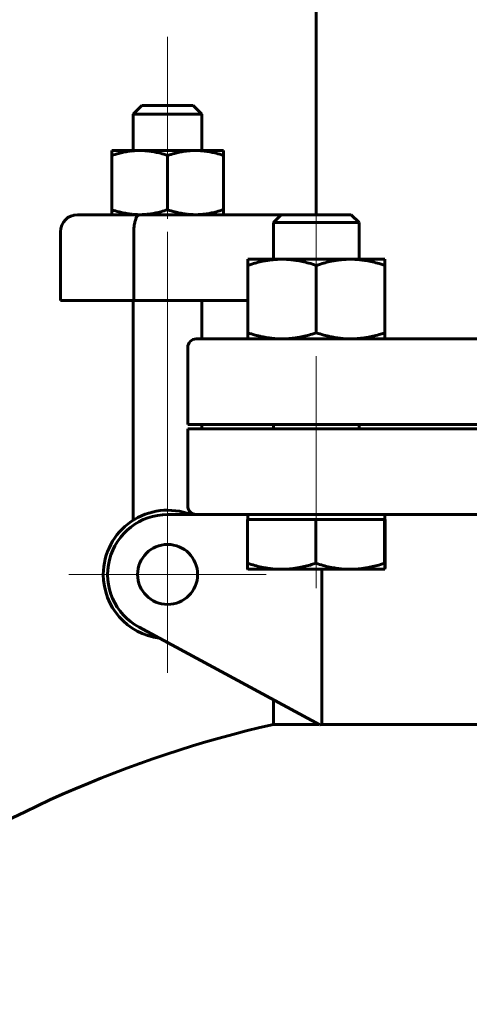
# Model space of a CAD drawing. Header units: millimetres. Extents: x 0 to 594, y 0 to 420.
# Tile 17 of 23: x 400 to 413, y 258 to 287. Entities that reach past the tile are written whole.
import ezdxf

# ---------------------------------------------------------------- set-up
doc = ezdxf.new("R2010")
doc.units = ezdxf.units.MM
for name, pattern in [('K5LT_AXLED', [12, 7.5, -1.5, 1.5, -1.5]), ('K5LT_BASIC', [0]), ('K5LT_THIN', [0])]:
    doc.linetypes.add(name, pattern=pattern)
doc.layers.add('Системный слой', color=7, linetype='Continuous')
doc.layers.add('Системный слой (1)', color=7, linetype='Continuous', true_color=0x6c6c6c)
doc.styles.add('KDIMTEXTSTYLE', font='txt', dxfattribs={"width": 0.96, "oblique": 15, "height": 5})
doc.styles.add('KTEXTSTYLE', font='txt', dxfattribs={"width": 0.96, "height": 5})
doc.dimstyles.new('KDIMSTYLE (0.25)', dxfattribs={"dimtxt": 5, "dimasz": 1, "dimexe": 2, "dimexo": 0, "dimgap": 1, "dimtad": 1, "dimlfac": 4, "dimtxsty": 'KDIMTEXTSTYLE', "dimsah": 1, "dimcen": 0, "dimdle": 1, "dimadec": 0, "dimazin": 0, "dimtfac": 0.667, "dimtmove": 0, "dimatfit": 3, "dimfxl": 1, "dimtvp": 1, "dimtolj": 1, "dimtzin": 0, "dimarcsym": 0})

# ---------------------------------------------------------------- blocks, each defined once
blk = doc.blocks.new('U47')
at = {"layer": 'Системный слой (1)', "color": 143, "linetype": 'K5LT_BASIC', "lineweight": 60, "true_color": 0x33acca}
for p, q in [((407.387, 277.892), (413.388, 277.892)), ((413.387, 277.892), (413.4, 277.892))]:
    blk.add_line(p, q, dxfattribs=at)
blk = doc.blocks.new('U49')
at = {"layer": 'Системный слой (1)', "color": 143, "linetype": 'K5LT_BASIC', "lineweight": 60, "true_color": 0x33acca}
for p, q in [((405.301, 277.892), (405.301, 279.017)), ((405.301, 275.267), (405.301, 275.392))]:
    blk.add_line(p, q, dxfattribs=at)
blk = doc.blocks.new('U50')
at = {"layer": 'Системный слой (1)', "color": 143, "linetype": 'K5LT_BASIC', "lineweight": 60, "true_color": 0x33acca}
for p, q in [((414.012, 266.639), (408.796, 266.639)), ((420.979, 266.639), (415.762, 266.639))]:
    blk.add_line(p, q, dxfattribs=at)
blk = doc.blocks.new('U54')
at = {"layer": 'Системный слой (1)', "color": 143, "linetype": 'K5LT_BASIC', "lineweight": 60, "true_color": 0x33acca}
blk.add_arc((414.887, 233.733), 33.75, 102.8396, 146.6923, dxfattribs=at)
blk = doc.blocks.new('U59')
at = {"layer": 'Системный слой (1)', "color": 143, "linetype": 'K5LT_BASIC', "lineweight": 60, "true_color": 0x33acca}
for p, q in [((410.641, 271.229), (410.644, 271.32)), ((410.644, 271.32), (410.644, 271.345)), ((410.637, 271.167), (410.639, 271.179)), ((410.637, 271.167), (410.637, 271.167)), ((410.639, 271.179), (410.641, 271.229))]:
    blk.add_line(p, q, dxfattribs=at)
blk = doc.blocks.new('U70')
at = {"layer": 'Системный слой (1)', "color": 143, "linetype": 'K5LT_BASIC', "lineweight": 60, "true_color": 0x33acca}
for p, q in [((407.751, 281.517), (407.617, 281.517)), ((409.657, 281.517), (407.751, 281.517))]:
    blk.add_line(p, q, dxfattribs=at)
blk = doc.blocks.new('U77')
at = {"layer": 'Системный слой (1)', "color": 30, "linetype": 'K5LT_AXLED', "lineweight": 18, "true_color": 0xff8000}
for q in [(404.301, 273.892), (401.426, 271.017), (407.176, 271.017), (404.301, 268.142)]:
    blk.add_line((404.301, 271.017), q, dxfattribs=at)
blk = doc.blocks.new('D3')
at = {"layer": 'Системный слой (1)'}
for points in [[(445.548, 195.264), (449.279, 198.657), (444.797, 196.345), (445.583, 196.09)], [(380.496, 150.876), (384.978, 153.188), (384.192, 153.443), (384.227, 154.269)]]:
    blk.add_hatch(color=7, dxfattribs=at).paths.add_polyline_path(points)
at = {"layer": 'Системный слой (1)', "color": 7, "linetype": 'K5LT_THIN', "lineweight": 18, "true_color": 0xffffff}
for p, q in [((449.279, 198.657), (462.205, 207.636)), ((462.205, 207.636), (479.931, 207.636)), ((380.496, 150.876), (449.279, 198.657)), ((444.797, 196.345), (449.279, 198.657)), ((449.279, 198.657), (445.548, 195.264)), ((445.583, 196.09), (444.797, 196.345)), ((445.548, 195.264), (445.583, 196.09)), ((380.496, 150.876), (384.227, 154.269)), ((384.227, 154.269), (384.192, 153.443)), ((384.978, 153.188), (380.496, 150.876)), ((384.192, 153.443), (384.978, 153.188))]:
    blk.add_line(p, q, dxfattribs=at)
blk.add_wipeout([(464.205, 208.636), (464.205, 216.018), (477.382, 216.018), (477.382, 208.636)]).dxf.layer = 'Системный слой (1)'
at = {"layer": 'Системный слой (1)', "color": 7, "char_height": 5, "attachment_point": 1, "style": 'KTEXTSTYLE'}
for s, insert in [('\\fArial|b0|c204|p34;\\H5.0;\\W1.000;\\Q15;\\fGOST Type AU|b0|i0|c204|p34;\\Q15;\\W0.960;⌀', (464.205, 215.224)), ('\\fArial|b0|c204|p34;\\H5.0;\\W1.000;\\Q15;\\fGOST Type AU|b0|i0|c204|p34;\\Q15;\\W0.960;335', (467.512, 215.224))]:
    blk.add_mtext(s, dxfattribs=dict(at, insert=insert))
blk = doc.blocks.new('KDIMARROW_01')
at = {"layer": 'Системный слой'}
blk.add_hatch(color=0, dxfattribs=at).paths.add_polyline_path([(0, 0), (-5, 0.658), (-4.5, 0), (-5, -0.658)])
at = {"layer": 'Системный слой', "color": 0, "linetype": 'K5LT_THIN', "lineweight": 18}
for p, q in [((-4.5, 0), (-5, 0.658)), ((-5, 0.658), (0, 0)), ((0, 0), (-5, -0.658)), ((-5, -0.658), (-4.5, 0))]:
    blk.add_line(p, q, dxfattribs=at)
at = {"layer": 'Системный слой (1)', "color": 0, "linetype": 'K5LT_THIN', "lineweight": 18}
blk.add_line((414.887, 174.767), (414.637, 174.767), dxfattribs=at)
blk = doc.blocks.new('D5')
at = {"layer": 'Системный слой (1)'}
for points in [[(403.286, 200.807), (400.552, 205.044), (402.096, 200.244), (402.477, 200.977)], [(429.223, 144.489), (427.678, 149.29), (427.297, 148.556), (426.488, 148.726)]]:
    blk.add_hatch(color=7, dxfattribs=at).paths.add_polyline_path(points)
at = {"layer": 'Системный слой (1)', "color": 7, "linetype": 'K5LT_THIN', "lineweight": 18, "true_color": 0xffffff}
for p, q in [((400.552, 205.044), (403.286, 200.807)), ((402.096, 200.244), (400.552, 205.044)), ((400.552, 205.044), (429.223, 144.489)), ((402.477, 200.977), (402.096, 200.244)), ((403.286, 200.807), (402.477, 200.977)), ((427.297, 148.556), (427.678, 149.29)), ((427.678, 149.29), (429.223, 144.489)), ((429.223, 144.489), (426.488, 148.726)), ((426.488, 148.726), (427.297, 148.556)), ((429.223, 144.489), (439.587, 122.6)), ((439.587, 122.6), (458.371, 122.6))]:
    blk.add_line(p, q, dxfattribs=at)
blk.add_wipeout([(441.587, 123.6), (441.587, 130.982), (455.78, 130.982), (455.78, 123.6)]).dxf.layer = 'Системный слой (1)'
at = {"layer": 'Системный слой (1)', "color": 7, "char_height": 5, "attachment_point": 1, "style": 'KTEXTSTYLE'}
for s, insert in [('\\fArial|b0|c204|p34;\\H5.0;\\W1.000;\\Q15;\\fGOST Type AU|b0|i0|c204|p34;\\Q15;\\W0.960;⌀', (441.587, 130.187)), ('\\fArial|b0|c204|p34;\\H5.0;\\W1.000;\\Q15;\\fGOST Type AU|b0|i0|c204|p34;\\Q15;\\W0.960;268', (444.894, 130.187))]:
    blk.add_mtext(s, dxfattribs=dict(at, insert=insert))

msp = doc.modelspace()

# ---------------------------------------------------------------- linework, layer by layer
at = {"layer": 'Системный слой (1)', "color": 143, "linetype": 'K5LT_BASIC', "lineweight": 60, "true_color": 0x33acca}
for p, q in [((408.6373, 281.5166), (408.6373, 348.5166)), ((403.5513, 284.7041), (403.3013, 284.4541)), ((405.0513, 284.7041), (403.5513, 284.7041)), ((405.0513, 284.7041), (405.3013, 284.4541)), ((403.3013, 284.4541), (405.3013, 284.4541)), ((403.3013, 283.3916), (403.3013, 284.4541)), ((405.3013, 283.3916), (405.3013, 284.4541)), ((402.6763, 283.3916), (403.4888, 283.3916)), ((402.6763, 283.2465), (402.6763, 283.3916)), ((403.4888, 283.3916), (405.1138, 283.3916)), ((405.1138, 283.3916), (405.9263, 283.3916)), ((405.9263, 283.3916), (405.9263, 283.2465)), ((402.6763, 283.2465), (402.6763, 281.6618)), ((404.3013, 283.2465), (404.3013, 281.6618)), ((405.9263, 283.2465), (405.9263, 281.6618)), ((402.6763, 281.5166), (402.6763, 281.6618)), ((405.9263, 281.6618), (405.9263, 281.5166)), ((403.4835, 281.5166), (401.6763, 281.5166)), ((407.6174, 281.5166), (403.4835, 281.5166)), ((407.6174, 281.5166), (407.3873, 281.2865)), ((409.6573, 281.5166), (409.8873, 281.2865)), ((407.3873, 280.2166), (407.3873, 281.2865)), ((407.3873, 281.2865), (407.551, 281.2865)), ((407.551, 281.2865), (409.8873, 281.2865)), ((409.8873, 280.2166), (409.8873, 281.2865)), ((401.1763, 279.0166), (401.1763, 281.0166)), ((403.3166, 279.0166), (403.3166, 281.0166)), ((406.6373, 280.2166), (407.6373, 280.2166)), ((406.6373, 280.038), (406.6373, 280.2166)), ((407.6373, 280.2166), (409.6373, 280.2166)), ((409.6373, 280.2166), (410.6373, 280.2166)), ((410.6373, 280.2166), (410.6373, 280.038)), ((406.6373, 280.038), (406.6373, 278.0702)), ((408.6373, 280.038), (408.6373, 278.0702)), ((410.6373, 280.038), (410.6373, 278.0702)), ((401.1763, 279.0166), (403.3166, 279.0166)), ((403.3013, 272.6027), (403.3013, 279.0166)), ((403.3166, 279.0166), (406.6373, 279.0166)), ((406.6373, 277.8916), (406.6373, 278.0702)), ((410.6373, 278.0702), (410.6373, 277.8916)), ((404.8873, 275.3916), (404.8873, 277.6416)), ((407.3873, 277.8916), (405.1373, 277.8916)), ((405.3013, 277.8916), (406.6373, 277.8916)), ((404.8873, 275.3916), (407.3873, 275.3916)), ((407.3873, 275.3916), (422.3873, 275.3916)), ((407.3873, 275.2666), (407.3873, 275.3916)), ((409.8873, 275.2666), (409.8873, 275.3916)), ((407.3873, 275.2666), (404.8873, 275.2666)), ((404.8873, 275.2666), (404.8873, 273.0166)), ((422.3873, 275.2666), (407.3873, 275.2666)), ((405.1373, 272.7666), (404.3013, 272.7666)), ((405.1373, 272.7666), (407.3873, 272.7666)), ((406.6373, 272.6166), (406.6373, 272.7666)), ((407.3873, 272.7666), (414.1224, 272.7666)), ((410.6373, 272.6166), (410.6373, 272.7666)), ((406.6304, 272.6166), (406.6304, 271.3452)), ((406.6304, 272.6166), (407.6269, 272.6166)), ((407.6269, 272.6166), (408.6235, 272.6166)), ((408.6235, 272.6166), (409.6269, 272.6166)), ((408.6235, 272.6166), (408.6235, 271.3452)), ((409.6269, 272.6166), (410.6303, 272.6166)), ((410.6303, 272.6166), (410.6373, 272.6166)), ((410.6303, 272.6166), (410.6303, 271.3452)), ((410.6373, 272.6166), (410.6442, 272.6166)), ((410.6442, 272.6166), (410.6442, 271.3452)), ((407.6269, 271.1666), (406.6373, 271.1666)), ((409.6269, 271.1666), (407.6269, 271.1666)), ((408.7956, 271.1666), (408.7956, 266.6394)), ((410.6373, 271.1666), (409.6269, 271.1666)), ((410.6373, 271.1666), (410.6373, 271.1666)), ((403.4688, 269.4773), (408.7362, 266.6284)), ((407.3873, 266.6394), (407.3873, 267.3579)), ((408.7157, 266.6394), (407.3873, 266.6394))]:
    msp.add_line(p, q, dxfattribs=at)
at = {"layer": 'Системный слой (1)', "color": 30, "linetype": 'K5LT_AXLED', "lineweight": 18, "true_color": 0xff8000}
for p, q in [((404.3013, 286.7041), (404.3013, 281.3916)), ((408.6373, 278.2166), (408.6373, 283.5166)), ((404.3013, 281.0166), (404.3013, 270.6027)), ((408.6373, 273.2666), (408.6373, 277.3916)), ((408.6373, 270.6166), (408.6373, 274.7666))]:
    msp.add_line(p, q, dxfattribs=at)
at = {"layer": 'Системный слой (1)', "color": 143, "linetype": 'K5LT_BASIC', "lineweight": 60, "true_color": 0x33acca}
msp.add_circle((404.3013, 271.0166), 0.875, dxfattribs=at)
for centre, radius, start, end in [((401.6763, 281.0166), 0.5, 90, 180), ((405.1373, 277.6416), 0.25, 90, 180), ((405.1373, 273.0166), 0.25, 180, 270), ((404.3013, 271.0166), 1.875, 68.96053, 180), ((404.3013, 271.0166), 1.75, 90, 241.59236), ((404.3013, 271.0166), 1.875, 180, 262.63183), ((414.8873, 233.7333), 33.4652, 100.48815, 100.59161)]:
    msp.add_arc(centre, radius, start, end, dxfattribs=at)
for points, knots in [([(403.4888, 283.3916), (403.4517, 283.3916), (403.3792, 283.3897), (403.2715, 283.3813), (403.153, 283.3664), (403.0223, 283.3428), (402.8596, 283.3039), (402.7438, 283.269), (402.6763, 283.2465)], [0, 0, 0, 0, 1.3358254, 2.5816854, 3.7426387, 5.3663643, 6.9201154, 9, 9, 9, 9]), ([(404.3013, 283.2465), (404.2298, 283.2703), (404.1087, 283.3066), (403.9415, 283.3457), (403.8111, 283.3684), (403.6957, 283.3823), (403.5928, 283.3899), (403.5239, 283.3916), (403.4888, 283.3916)], [0, 0, 0, 0, 2.2096925, 3.8076872, 5.42312, 6.5508409, 7.7387838, 9, 9, 9, 9]), ([(405.1138, 283.3916), (405.0767, 283.3916), (405.0042, 283.3897), (404.8965, 283.3813), (404.778, 283.3664), (404.6473, 283.3428), (404.4846, 283.3039), (404.3688, 283.269), (404.3013, 283.2465)], [0, 0, 0, 0, 1.3358254, 2.5816854, 3.7426387, 5.3663643, 6.9201154, 9, 9, 9, 9]), ([(405.9263, 283.2465), (405.8548, 283.2703), (405.7337, 283.3066), (405.5665, 283.3457), (405.4361, 283.3684), (405.3207, 283.3823), (405.2178, 283.3899), (405.1489, 283.3916), (405.1138, 283.3916)], [0, 0, 0, 0, 2.2096925, 3.8076872, 5.42312, 6.5508409, 7.7387838, 9, 9, 9, 9]), ([(402.6763, 281.6618), (402.7478, 281.6379), (402.8689, 281.6016), (403.0362, 281.5625), (403.1665, 281.5398), (403.2819, 281.5259), (403.3848, 281.5183), (403.4537, 281.5166), (403.4888, 281.5166)], [0, 0, 0, 0, 2.2096925, 3.8076872, 5.42312, 6.5508409, 7.7387838, 9, 9, 9, 9]), ([(403.4888, 281.5166), (403.5259, 281.5166), (403.5984, 281.5185), (403.7061, 281.5269), (403.8246, 281.5418), (403.9553, 281.5654), (404.118, 281.6043), (404.2338, 281.6393), (404.3013, 281.6618)], [0, 0, 0, 0, 1.3358254, 2.5816854, 3.7426387, 5.3663643, 6.9201154, 9, 9, 9, 9]), ([(404.3013, 281.6618), (404.3728, 281.6379), (404.4939, 281.6016), (404.6612, 281.5625), (404.7915, 281.5398), (404.9069, 281.5259), (405.0098, 281.5183), (405.0787, 281.5166), (405.1138, 281.5166)], [0, 0, 0, 0, 2.2096925, 3.8076872, 5.42312, 6.5508409, 7.7387838, 9, 9, 9, 9]), ([(405.1138, 281.5166), (405.1509, 281.5166), (405.2234, 281.5185), (405.3311, 281.5269), (405.4496, 281.5418), (405.5803, 281.5654), (405.743, 281.6043), (405.8588, 281.6393), (405.9263, 281.6618)], [0, 0, 0, 0, 1.3358254, 2.5816854, 3.7426387, 5.3663643, 6.9201154, 9, 9, 9, 9]), ([(403.4835, 281.5166), (403.4731, 281.5166), (403.4559, 281.5118), (403.4307, 281.4926), (403.4021, 281.4575), (403.3746, 281.4008), (403.3539, 281.3341), (403.3403, 281.2763), (403.3278, 281.2051), (403.3186, 281.115), (403.3166, 281.0472), (403.3166, 281.0166)], [0, 0, 0, 0, 1.4259572, 2.3725807, 3.5654579, 5.6566424, 6.9188957, 7.7160123, 8.8885923, 10.5984996, 12, 12, 12, 12]), ([(407.6373, 280.2166), (407.5918, 280.2166), (407.5027, 280.2143), (407.3703, 280.204), (407.2439, 280.1881), (407.1028, 280.1641), (406.9438, 280.1291), (406.7821, 280.0846), (406.6793, 280.052), (406.6373, 280.038)], [0, 0, 0, 0, 1.4810033, 2.8626717, 4.1512844, 5.363168, 7.1127658, 8.8326823, 10, 10, 10, 10]), ([(408.6373, 280.038), (408.5631, 280.0627), (408.4233, 280.1053), (408.2306, 280.1526), (408.0591, 280.1844), (407.8953, 280.2055), (407.7574, 280.215), (407.6691, 280.2166), (407.6373, 280.2166)], [0, 0, 0, 0, 1.8056861, 3.5183883, 5.1040191, 6.5175992, 8.1093693, 9, 9, 9, 9]), ([(409.6373, 280.2166), (409.5918, 280.2166), (409.5027, 280.2143), (409.3703, 280.204), (409.2439, 280.1881), (409.1028, 280.1641), (408.9438, 280.1291), (408.7821, 280.0846), (408.6793, 280.052), (408.6373, 280.038)], [0, 0, 0, 0, 1.4810033, 2.8626717, 4.1512844, 5.363168, 7.1127658, 8.8326823, 10, 10, 10, 10]), ([(410.6373, 280.038), (410.5631, 280.0627), (410.4233, 280.1053), (410.2306, 280.1526), (410.0591, 280.1844), (409.8953, 280.2055), (409.7574, 280.215), (409.6691, 280.2166), (409.6373, 280.2166)], [0, 0, 0, 0, 1.8056861, 3.5183883, 5.1040191, 6.5175992, 8.1093693, 9, 9, 9, 9]), ([(406.6373, 278.0702), (406.7115, 278.0455), (406.8514, 278.0029), (407.044, 277.9557), (407.2155, 277.9238), (407.3794, 277.9028), (407.5173, 277.8932), (407.6055, 277.8916), (407.6373, 277.8916)], [0, 0, 0, 0, 1.8056861, 3.5183883, 5.1040191, 6.5175992, 8.1093693, 9, 9, 9, 9]), ([(407.6373, 277.8916), (407.6828, 277.8916), (407.772, 277.8939), (407.9043, 277.9042), (408.0307, 277.9201), (408.1718, 277.9441), (408.3309, 277.9791), (408.4925, 278.0236), (408.5954, 278.0563), (408.6373, 278.0702)], [0, 0, 0, 0, 1.4810033, 2.8626717, 4.1512844, 5.363168, 7.1127658, 8.8326823, 10, 10, 10, 10]), ([(408.6373, 278.0702), (408.7115, 278.0455), (408.8514, 278.0029), (409.044, 277.9557), (409.2155, 277.9238), (409.3794, 277.9028), (409.5173, 277.8932), (409.6055, 277.8916), (409.6373, 277.8916)], [0, 0, 0, 0, 1.8056861, 3.5183883, 5.1040191, 6.5175992, 8.1093693, 9, 9, 9, 9]), ([(409.6373, 277.8916), (409.6828, 277.8916), (409.772, 277.8939), (409.9043, 277.9042), (410.0307, 277.9201), (410.1718, 277.9441), (410.3309, 277.9791), (410.4925, 278.0236), (410.5954, 278.0563), (410.6373, 278.0702)], [0, 0, 0, 0, 1.4810033, 2.8626717, 4.1512844, 5.363168, 7.1127658, 8.8326823, 10, 10, 10, 10]), ([(406.6304, 271.3452), (406.7044, 271.3205), (406.8437, 271.2779), (407.0357, 271.2306), (407.2066, 271.1988), (407.3699, 271.1777), (407.5073, 271.1682), (407.5953, 271.1666), (407.6269, 271.1666)], [0, 0, 0, 0, 1.8056861, 3.5183883, 5.1040191, 6.5175992, 8.1093693, 9, 9, 9, 9]), ([(406.6373, 271.1666), (406.637, 271.1668), (406.6364, 271.1694), (406.6355, 271.1797), (406.6346, 271.1954), (406.6336, 271.2191), (406.6325, 271.2539), (406.6314, 271.2984), (406.6307, 271.3311), (406.6304, 271.3452)], [0, 0, 0, 0, 1.4722992, 2.8226874, 4.0998382, 5.3099789, 7.0680258, 8.811396, 10, 10, 10, 10]), ([(407.6269, 271.1666), (407.6723, 271.1666), (407.7611, 271.1689), (407.893, 271.1792), (408.019, 271.1951), (408.1596, 271.2191), (408.3181, 271.2541), (408.4792, 271.2986), (408.5817, 271.3312), (408.6235, 271.3452)], [0, 0, 0, 0, 1.4810033, 2.8626717, 4.1512844, 5.363168, 7.1127658, 8.8326823, 10, 10, 10, 10]), ([(408.6235, 271.3452), (408.6979, 271.3205), (408.8382, 271.2779), (409.0315, 271.2306), (409.2037, 271.1988), (409.3681, 271.1777), (409.5064, 271.1682), (409.595, 271.1666), (409.6269, 271.1666)], [0, 0, 0, 0, 1.8056861, 3.5183883, 5.1040191, 6.5175992, 8.1093693, 9, 9, 9, 9]), ([(409.6269, 271.1666), (409.6726, 271.1666), (409.762, 271.1689), (409.8948, 271.1792), (410.0216, 271.1951), (410.1633, 271.2191), (410.3228, 271.2541), (410.4851, 271.2986), (410.5883, 271.3312), (410.6303, 271.3452)], [0, 0, 0, 0, 1.4810033, 2.8626717, 4.1512844, 5.363168, 7.1127658, 8.8326823, 10, 10, 10, 10]), ([(410.6303, 271.3452), (410.6309, 271.3205), (410.6318, 271.2779), (410.6332, 271.2306), (410.6344, 271.1988), (410.6355, 271.1777), (410.6364, 271.1682), (410.6371, 271.1666), (410.6373, 271.1666)], [0, 0, 0, 0, 1.8056861, 3.5183883, 5.1040191, 6.5175992, 8.1093693, 9, 9, 9, 9])]:
    msp.add_open_spline(points, degree=3, knots=knots, dxfattribs=at)

# ---------------------------------------------------------------- block references
at = {"layer": 'Системный слой (1)'}
for name in ['U70', 'U49', 'U47', 'U77', 'U59', 'U54', 'U50']:
    msp.add_blockref(name, (0, 0), dxfattribs=at)

# ---------------------------------------------------------------- next in the draw order: dimensions: what is measured, and where the dimension line sits
at = {"layer": 'Системный слой (1)', "color": 7}
dim = msp.add_diameter_dim_2p(p1=(277.3221, 79.2047), p2=(552.4525, 270.3285), dimstyle='KDIMSTYLE (0.25)', override={"dimtih": 1, "dimtoh": 1, "dimpost": '\\fGOST Type AU|b0|c204|p34;\\H5.0;\\W0.960;\\Q15;<>', "dimblk1": 'KDIMARROW_01', "dimblk2": 'KDIMARROW_01', "dimclrt": 7, "dimtol": 1, "dimtp": 0, "dimtm": 0, "dimtdec": 5, "dimtmove": 1, "dimatfit": 2, "dimtolj": 1}, dxfattribs=at)
dim.commit()
dim.dimension.update_dxf_attribs({"geometry": 'D3', "text_midpoint": (464.2046, 207.6363), "dimtype": 163})

# ---------------------------------------------------------------- next in the draw order: dimensions: what is measured, and where the dimension line sits
dim = msp.add_diameter_dim_2p(p1=(357.5445, 295.8773), p2=(472.2301, 53.6559), dimstyle='KDIMSTYLE (0.25)', override={"dimtih": 1, "dimtoh": 1, "dimpost": '\\fGOST Type AU|b0|c204|p34;\\H5.0;\\W0.960;\\Q15;<>', "dimblk1": 'KDIMARROW_01', "dimblk2": 'KDIMARROW_01', "dimclrt": 7, "dimtol": 1, "dimtp": 0, "dimtm": 0, "dimtdec": 5, "dimtmove": 1, "dimatfit": 2, "dimtolj": 1}, dxfattribs=at)
dim.commit()
dim.dimension.update_dxf_attribs({"geometry": 'D5', "text_midpoint": (441.5869, 122.6), "dimtype": 163})

doc.saveas('drawing.dxf')
